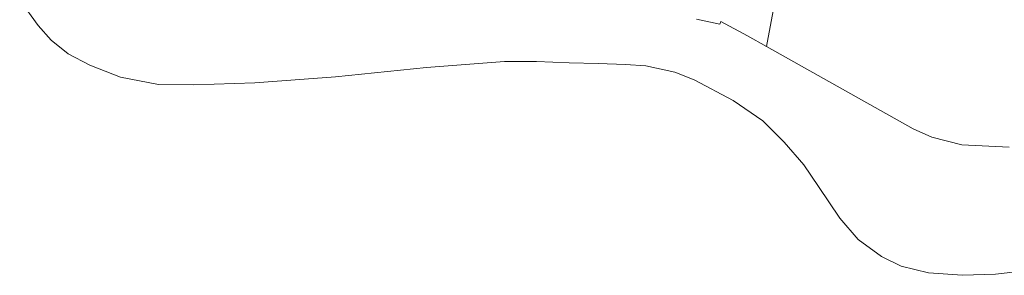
# Model space of a CAD drawing. Extents: x 154222 to 160093, y 456746 to 462495.
# Tile 187 of 256: x 158770 to 158880, y 460708 to 460736. Entities that reach past the tile are written whole.
import ezdxf

# ---------------------------------------------------------------- set-up
doc = ezdxf.new("R2010")
doc.units = 0
doc.header["$LTSCALE"] = 0.75
for name, color, linetype, lineweight in [('B-XX-GR-BEPLANTING_CULTUUR_BOSPLANTSOEN-GV', 252, 'CONTINUOUS', 18), ('B-XX-OG-TERREIN_ERF-GV', 252, 'CONTINUOUS', 18), ('B-XX-OG-WATER_SLOOT-GV', 252, 'CONTINUOUS', 18)]:
    doc.layers.add(name, color=color, linetype=linetype, lineweight=lineweight)

msp = doc.modelspace()

# ---------------------------------------------------------------- linework, layer by layer
at = {"layer": 'B-XX-GR-BEPLANTING_CULTUUR_BOSPLANTSOEN-GV'}
msp.add_lwpolyline([(158845.34, 460736.432), (158847.914, 460735.864), (158848.032, 460736.146), (158850.995, 460734.558), (158853.093, 460733.384), (158854.064, 460738.502)], dxfattribs=at)
at = {"layer": 'B-XX-OG-TERREIN_ERF-GV'}
msp.add_lwpolyline([(158854.064, 460738.502), (158853.093, 460733.384), (158869.376, 460724.269), (158871.452, 460723.325), (158874.797, 460722.484), (158880.054, 460722.228)], dxfattribs=at)
at = {"layer": 'B-XX-OG-WATER_SLOOT-GV'}
for points in [[(158770.187, 460738.506), (158772.245, 460735.709), (158773.677, 460734.099), (158775.572, 460732.591), (158777.971, 460731.305), (158781.396, 460729.98), (158785.587, 460729.159), (158789.535, 460729.124), (158796.302, 460729.374), (158805.264, 460730.03), (158815.374, 460731.05), (158824.034, 460731.726), (158827.558, 460731.71), (158831.204, 460731.574), (158834.407, 460731.497), (158837.448, 460731.38), (158839.704, 460731.242), (158842.928, 460730.541), (158845.064, 460729.678), (158849.397, 460727.408), (158852.703, 460725.136), (158855.063, 460722.802), (158857.241, 460720.267), (158858.896, 460717.873), (158861.257, 460714.351), (158863.274, 460712.017), (158865.874, 460710.107), (158868.051, 460709.062), (158871.093, 460708.321), (158874.86, 460708.044), (158878.546, 460708.169), (158887.83, 460709.229)], [(158880.054, 460722.228), (158874.797, 460722.484), (158871.452, 460723.325), (158869.376, 460724.269), (158853.093, 460733.384), (158850.995, 460734.558), (158848.032, 460736.146), (158847.914, 460735.864), (158845.34, 460736.432)]]:
    msp.add_lwpolyline(points, dxfattribs=at)

doc.saveas('drawing.dxf')
